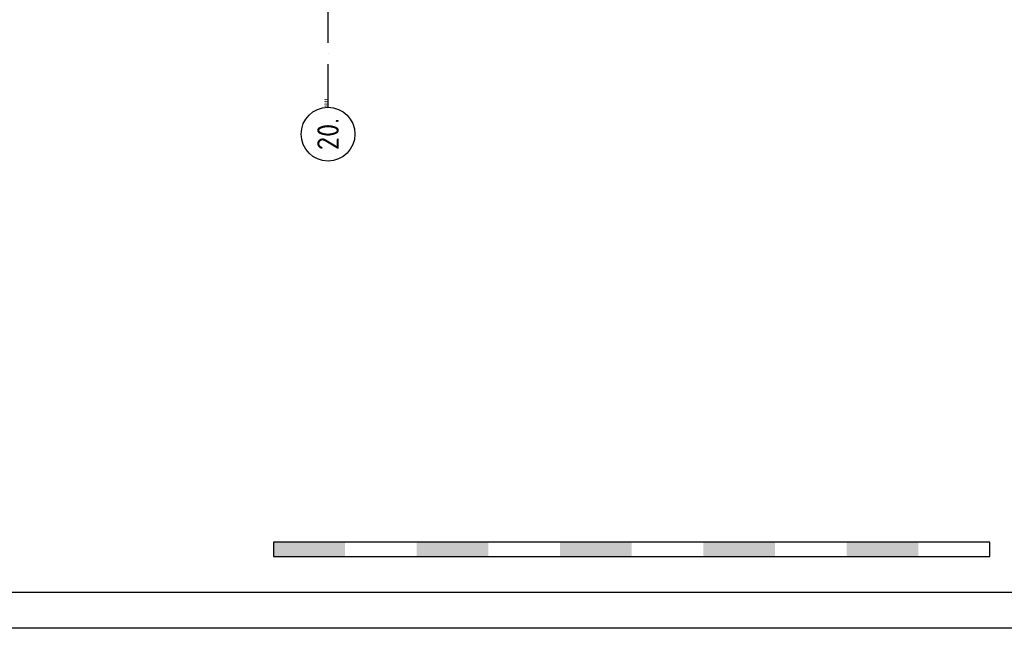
# Model space of a CAD drawing. Header units: millimetres. Extents: x -6587 to 112885, y 244 to 84344.
# Tile 25 of 50: x 79872 to 93613, y 244 to 8730. Entities that reach past the tile are written whole.
import ezdxf
from ezdxf.enums import TextEntityAlignment as Align

# ---------------------------------------------------------------- set-up
doc = ezdxf.new("R2010")
doc.units = ezdxf.units.MM
doc.header["$LTSCALE"] = 100
doc.linetypes.add('DASHDOT', pattern=[9, 6, -1.5, 0, -1.5])
doc.layers.get('0').update_dxf_attribs({"linetype": 'CONTINUOUS'})
for name, color, linetype in [('AL$7----_STRAMIEN', 1, 'DASHDOT'), ('ALN-----_BLOCKNAAM', 2, 'CONTINUOUS'), ('LIJN025', 10, 'CONTINUOUS'), ('LIJN050', 90, 'CONTINUOUS'), ('SCHAALBALK', 10, 'CONTINUOUS'), ('TEKST25', 10, 'CONTINUOUS'), ('TEKST35', 50, 'CONTINUOUS'), ('TEKST50', 3, 'CONTINUOUS')]:
    doc.layers.add(name, color=color, linetype=linetype)
doc.styles.add('ISO', font='ISO.SHX')
doc.styles.add('ROMAND', font='romand')
doc.styles.get("Standard").update_dxf_attribs({"font": 'iso.shx'})

# ---------------------------------------------------------------- blocks, each defined once
blk = doc.blocks.new('A0-G')
at = {"layer": 'LIJN025'}
blk.add_lwpolyline([(1189, 841), (1189, 0), (0, 0), (0, 841)], close=True, dxfattribs=at)
at = {"layer": 'LIJN050', "const_width": 0.2}
blk.add_lwpolyline([(1184, 836), (25, 836), (25, 5), (1184, 5)], close=True, dxfattribs=at)
at = {"layer": 'SCHAALBALK'}
for p, q in [((900, 12), (900, 10)), ((1000, 12), (900, 12)), ((1000, 10), (1000, 12)), ((900, 10), (1000, 10))]:
    blk.add_line(p, q, dxfattribs=at)
for points in [[(900, 10), (900, 12), (910, 10), (910, 12)], [(920, 10), (920, 12), (930, 10), (930, 12)], [(940, 10), (940, 12), (950, 10), (950, 12)], [(960, 10), (960, 12), (970, 10), (970, 12)], [(980, 10), (980, 12), (990, 10), (990, 12)]]:
    blk.add_solid(points, dxfattribs=at)
at = {"layer": 'TEKST25', "style": 'ROMAND', "width": 2.899115}
blk.add_attdef('STATUS', text='', height=2.5, dxfattribs=at).set_placement((1143, 71.5), (1182, 71.5), align=Align.FIT)
at = {"layer": 'TEKST25', "style": 'ISO'}
for tag, p in [('E', (1144.25, 66)), ('NAAM-E', (1155.75, 66)), ('DATUM-E', (1174, 66)), ('D', (1144.25, 61)), ('NAAM-D', (1155.75, 61)), ('DATUM-D', (1174, 61)), ('C', (1144.25, 56)), ('NAAM-C', (1155.75, 56)), ('DATUM-C', (1174, 56)), ('B', (1144.25, 51)), ('NAAM-B', (1155.75, 51)), ('DATUM-B', (1174, 51)), ('A', (1144.25, 46)), ('NAAM-A', (1155.75, 46)), ('DATUM-A', (1174, 46))]:
    blk.add_attdef(tag, text='', height=2.5, dxfattribs=at).set_placement(p, align=Align.CENTER)
for tag, p in [('DATUM', (1021.75, 36.25)), ('SCHAAL', (1057, 36.25)), ('GETEKEND', (1087.25, 36.25)), ('GECONTOL.', (1122, 36.25)), ('FORMAAT', (1152.25, 28.25))]:
    blk.add_attdef(tag, p, '', height=2.5, dxfattribs=at)
at = {"layer": 'TEKST35', "style": 'ISO'}
for tag, p in [('PROJECT', (1023.5, 72.5)), ('PLAATS', (1023.5, 63.5)), ('INSTALLATIE-REGEL1', (1023.5, 52.5)), ('INSTALLATIE-REGEL2', (1023.5, 43.5))]:
    blk.add_attdef(tag, p, '', height=4, dxfattribs=at)
blk.add_attdef('PROJ.NR.', text='', height=4, dxfattribs=at).set_placement((1170, 23), align=Align.CENTER)
at = {"layer": 'TEKST50', "style": 'ISO'}
blk.add_attdef('FILE-NAAM', text='', height=5, dxfattribs=at).set_placement((1162.5, 7.5), align=Align.CENTER)
blk = doc.blocks.new('1011')
at = {"layer": 'AL$7----_STRAMIEN', "color": 7, "linetype": 'Continuous'}
blk.add_circle((-750, 0), 750, dxfattribs=at)
at = {"layer": 'AL$7----_STRAMIEN', "color": 3, "linetype": 'Continuous'}
blk.add_attdef('STR-NAAM', text='', height=600, rotation=360, dxfattribs=at).set_placement((-750, 0), align=Align.MIDDLE)
at = {"layer": 'ALN-----_BLOCKNAAM', "linetype": 'Continuous'}
blk.add_text('1011', height=100, dxfattribs=at).set_placement((0, 0))

msp = doc.modelspace()

# ---------------------------------------------------------------- linework, layer by layer
at = {"layer": 'AL$7----_STRAMIEN', "color": 1}
msp.add_line((84174.8, 7509.2), (84174.8, 76734.4), dxfattribs=at)

# ---------------------------------------------------------------- block references
at = {"xscale": 100, "yscale": 100, "zscale": 100}
msp.add_blockref('A0-G', (-6587, 243.8), dxfattribs=at)
at = {"layer": 'AL$7----_STRAMIEN', "xscale": 0.5, "yscale": 0.5, "zscale": 0.5, "rotation": 90}
msp.add_blockref('1011', (84174.8, 7509.2), dxfattribs=at).add_auto_attribs({'STR-NAAM': '20.'})

doc.saveas('drawing.dxf')
